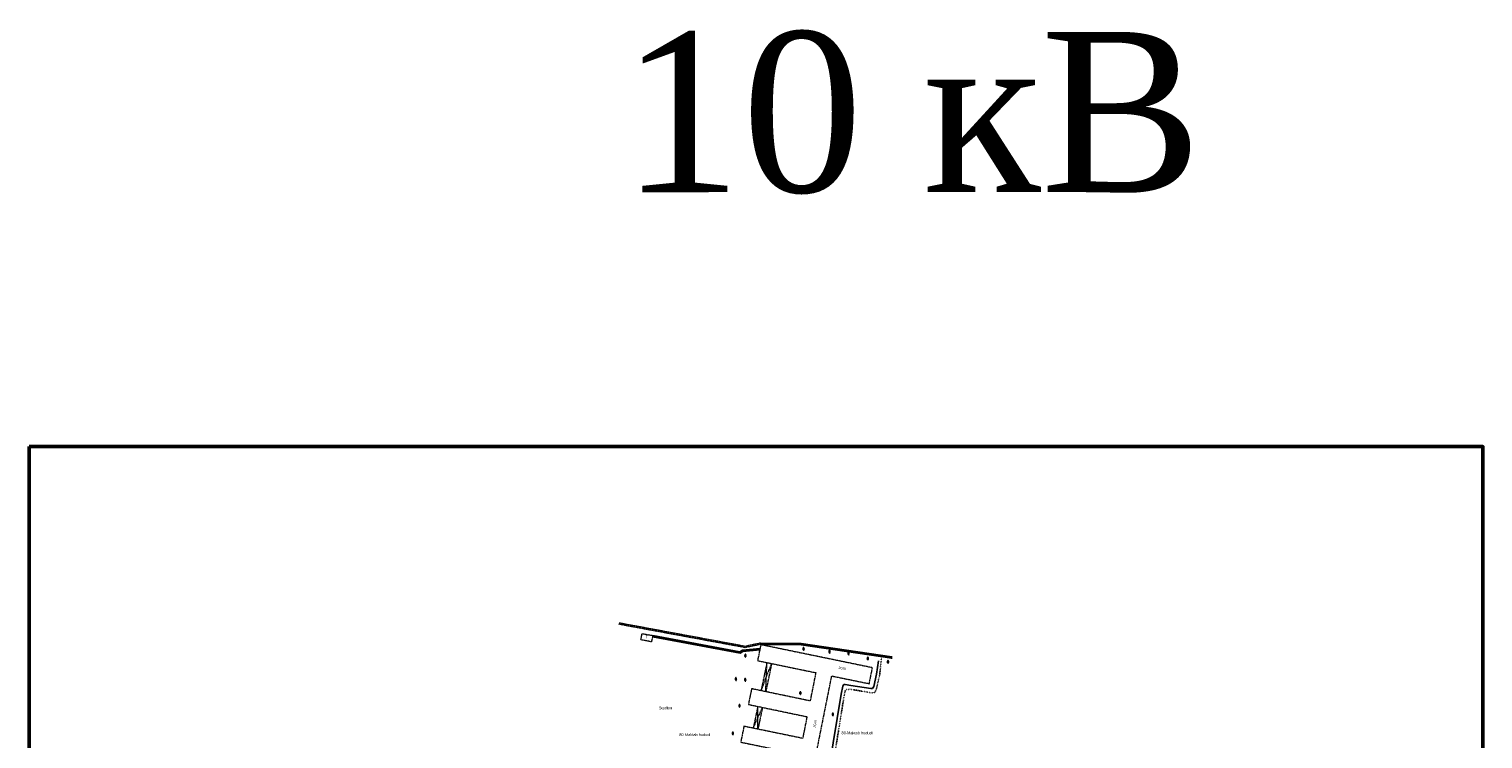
# Model space of a CAD drawing. Extents: x 352696 to 405256, y 4162769 to 4241487.
# Tile 73 of 148: x 402710 to 403619, y 4240660 to 4241103. Entities that reach past the tile are written whole.
import ezdxf

# ---------------------------------------------------------------- set-up
doc = ezdxf.new("R2010")
doc.units = 0
doc.header["$LTSCALE"] = 0.5
doc.header["$MEASUREMENT"] = 0
doc.linetypes.add('Build_Contour_Resid_m1', pattern=[1, 1, 0])
doc.linetypes.add('Контура низ откосов  Штриховая 0.1-0.5 - - - - - - -', pattern=[0.6, 0.1, -0.5])
for name, color, linetype in [('(007) Здания', 7, 'Continuous'), ('(035) Откосы', 7, 'Continuous'), ('(039) Земля', 7, 'Continuous'), ('(040) Ограда', 7, 'Continuous')]:
    doc.layers.add(name, color=color, linetype=linetype)
doc.layers.add('BUILD_RESID_CNTUR_P', color=7, linetype='Continuous', true_color=0x000000)
doc.layers.add('BUILD_RESID_TITLE_T', color=7, linetype='Continuous', true_color=0x000000)
doc.layers.add('GREEN_VGTAT_#####_B', color=7, linetype='Continuous', lineweight=15, true_color=0x000000)
doc.layers.add('окна', color=250, linetype='Continuous', lineweight=15)
doc.styles.add('P-131', font='txt')
doc.styles.add('S', font='txtwr', dxfattribs={"oblique": 15})
doc.styles.add('seviyorum', font='times.ttf')
doc.styles.add('Р-131 (Arial Narrow)', font='ARIALN.TTF', dxfattribs={"height": 1})
doc.linetypes.add('ОГРАДА_ГЛИН', pattern='A,4,["|",Standard,S=0.8,R=0,X=0,Y=-0.8],0.5,["|",Standard,S=0.8,R=0,X=0,Y=-0.8],3.5', length=8)
doc.linetypes.add('ОГРАДА_ДЕР', pattern='A,2.5,["|",Standard,S=0.8,R=0,X=0,Y=-0.8],2.5', length=5)
doc.linetypes.add('ОТКОСЫ_НЕУКР1', pattern='A,0.5,["|",Standard,S=-1.2,R=0,X=0,Y=1.2],1,["|",Standard,S=-0.5,R=0,X=0,Y=0.5],0.5', length=2)

# ---------------------------------------------------------------- blocks, each defined once
blk = doc.blocks.new('CharacteristicFol_m1')
at = {"layer": 'GREEN_VGTAT_#####_B', "linetype": 'Continuous', "lineweight": 13, "true_color": 0xfffffe}
h = blk.add_hatch(color=7, dxfattribs=at)
h.dxf.hatch_style = 1
h.paths.add_polyline_path([(0.7, 1.9, 0.545245), (0.5, 2.9, 0.44906), (0, 3.5, 0.44906), (-0.5, 2.9, 0.545245), (-0.7, 1.9, 0.73339), (-0.5, 0.8), (0.5, 0.8, 0.73339)])
at = {"layer": 'GREEN_VGTAT_#####_B', "color": 18, "linetype": 'Continuous', "lineweight": 13, "true_color": 0x000000}
for p, q in [((-0.5, 0.8), (0.5, 0.8)), ((0, 0), (0, 0.8)), ((0, 0), (0, 0.8)), ((0, 0), (0.6, 0))]:
    blk.add_line(p, q, dxfattribs=at)
for centre, radius, start, end in [((-0.4, 1.4), 0.612, 118.4195, 263.4433), ((-0.3, 2.4), 0.602, 111.2452, 225.6501), ((0, 3), 0.501, 90.2911, 187.0229), ((0, 3), 0.501, 352.9771, 89.7089), ((0.3, 2.4), 0.602, 314.3499, 68.7548), ((0.4, 1.4), 0.612, 276.5567, 61.5805)]:
    blk.add_arc(centre, radius, start, end, dxfattribs=at)
blk = doc.blocks.new('wewewrwerwer')
at = {"layer": '(035) Откосы', "linetype": 'Контура низ откосов  Штриховая 0.1-0.5 - - - - - - -', "flags": 128}
blk.add_lwpolyline([(403242.95, 4240710.35), (403241.93, 4240700.15), (403240.03, 4240691.91), (403238.91, 4240689.07), (403236.69, 4240688.92), (403223.4, 4240691.17), (403220.55, 4240690.86), (403219.82, 4240687.75), (403212.69, 4240643.56), (403213.17, 4240642.52), (403233.4, 4240638.79), (403237.41, 4240638.01), (403238.24, 4240636.58), (403237.28, 4240632.57), (403229.55, 4240601.11), (403229.54, 4240598.98), (403229.96, 4240597.24), (403231.76, 4240596.45), (403237.45, 4240595.44)], dxfattribs=at)
at = {"layer": '(035) Откосы', "linetype": 'ОТКОСЫ_НЕУКР1', "flags": 128}
blk.add_lwpolyline([(403241.1, 4240708.86), (403239.96, 4240700.51), (403238.18, 4240692.79), (403237.33, 4240691.69), (403236.48, 4240691.61), (403223.79, 4240693.49), (403220.44, 4240694.07), (403219.49, 4240694.01), (403219.32, 4240693.93), (403218.81, 4240693.16), (403217.85, 4240688.1), (403210.26, 4240642.52), (403210.31, 4240641.52), (403210.75, 4240640.95), (403211.9, 4240640.48), (403233.73, 4240635.97), (403234.23, 4240635.61), (403234.32, 4240635.36), (403234.5, 4240633.48), (403226.12, 4240597.86), (403225.78, 4240595.05), (403225.99, 4240591.7), (403228.46, 4240591.27), (403236.65, 4240589.84)], dxfattribs=at)
at = {"layer": '(040) Ограда', "linetype": 'ОГРАДА_ДЕР', "flags": 128}
blk.add_lwpolyline([(403166.98, 4240715.67), (403156.39, 4240714.8), (403154.76, 4240713.64), (403099.94, 4240723.87)], dxfattribs=at)
at = {"layer": '(040) Ограда', "flags": 128}
for points in [[(403167.15, 4240716.49), (403156.1, 4240715.58), (403154.57, 4240714.49), (403100.09, 4240724.66)], [(403249.61, 4240711.29), (403192.88, 4240719.65), (403167.51, 4240719.93)]]:
    blk.add_lwpolyline(points, dxfattribs=at)
at = {"layer": '(040) Ограда', "linetype": 'ОГРАДА_ГЛИН', "flags": 128}
blk.add_lwpolyline([(403249.49, 4240710.5), (403192.82, 4240718.85), (403167.59, 4240719.13)], dxfattribs=at)
at = {"layer": 'BUILD_RESID_CNTUR_P', "color": 18, "linetype": 'Build_Contour_Resid_m1', "lineweight": 13, "true_color": 0x000000}
for points in [[(403167.59, 4240719.13), (403157.84, 4240717.09), (403078.92, 4240731.68)], [(403167.51, 4240719.93), (403157.83, 4240717.9), (403079.06, 4240732.47)], [(403092.74, 4240721.96), (403093.47, 4240725.89), (403100.09, 4240724.66), (403099.35, 4240720.72), (403092.74, 4240721.96)], [(403212.57, 4240632.7), (403199.17, 4240635.38), (403211.97, 4240699.43), (403235.38, 4240694.61), (403237.43, 4240704.53), (403167.67, 4240718.92), (403165.62, 4240709), (403202, 4240701.49), (403198.46, 4240683.82), (403161.91, 4240691.45), (403159.86, 4240681.65), (403196.5, 4240674), (403193.79, 4240660.45), (403157.13, 4240667.99), (403155.1, 4240658.11), (403191.81, 4240650.55), (403189.06, 4240636.77), (403152.24, 4240644.46), (403150.18, 4240634.61), (403187.09, 4240626.91), (403184.44, 4240613.68)], [(403249.43, 4240710.1), (403249.67, 4240711.69)], [(403171.49, 4240707.91), (403167.79, 4240690.22)], [(403167.79, 4240690.22), (403174.42, 4240707.3)], [(403170.73, 4240689.61), (403171.49, 4240707.91)], [(403174.42, 4240707.3), (403170.73, 4240689.61)], [(403165.74, 4240680.43), (403162.89, 4240666.81)], [(403162.89, 4240666.81), (403168.67, 4240679.81)], [(403165.87, 4240666.2), (403165.74, 4240680.43)], [(403168.67, 4240679.81), (403165.83, 4240666.2)]]:
    blk.add_lwpolyline(points, dxfattribs=at)
at = {"layer": 'GREEN_VGTAT_#####_B', "color": 18, "true_color": 0x000000, "xscale": 0.5, "yscale": 0.5, "zscale": 0.5}
for p in [(403158.01, 4240711.21), (403194.36, 4240715.43), (403210.58, 4240713.76), (403222.45, 4240712.56), (403234.49, 4240709.4), (403247.1, 4240707.33), (403152.07, 4240696.65), (403157.91, 4240696.16), (403192.36, 4240687.84), (403154.33, 4240679.87), (403212.65, 4240674.57), (403150.17, 4240662.64)]:
    blk.add_blockref('CharacteristicFol_m1', p, dxfattribs=at)
at = {"layer": '(007) Здания', "style": 'P-131'}
blk.add_text('Т', height=1.75, rotation=348.23559, dxfattribs=at).set_placement((403095.24, 4240723.12))
blk.add_text('Т', height=1.75, rotation=348.23559, dxfattribs=at).set_placement((403095.24, 4240723.12))
at = {"layer": '(039) Земля', "style": 'P-131'}
for s, p in [('Stadion', (403103.97, 4240678.62)), ('80-Maktab hududi', (403116.7, 4240661.89)), ('80-Maktab hududi', (403218.07, 4240663.04))]:
    blk.add_text(s, height=1.76, dxfattribs=at).set_placement(p)
at = {"color": 7, "style": 'S', "oblique": 15, "flags": 8}
blk.add_attdef('SK', (403148.11, 4240555.26), '', height=2, dxfattribs=at)
at = {"layer": 'BUILD_RESID_TITLE_T', "color": 18, "true_color": 0x000000, "style": 'Р-131 (Arial Narrow)'}
for rotation, p in [(348.33409, (403216.03, 4240703.97)), (79.20293, (403201.84, 4240667.13))]:
    blk.add_text("2G'N", height=1.5, rotation=rotation, dxfattribs=at).set_placement(p)

msp = doc.modelspace()

# ---------------------------------------------------------------- linework, layer by layer
at = {"color": 1, "linetype": 'Continuous', "lineweight": 50}
msp.add_lwpolyline([(402710.4546, 4240842.6549), (403618.823, 4240842.6549), (403618.823, 4239835.8719), (402710.4546, 4239835.8719)], close=True, dxfattribs=at)

# ---------------------------------------------------------------- block references
msp.add_blockref('wewewrwerwer', (0, 0), dxfattribs=at)

# ---------------------------------------------------------------- texts
at = {"layer": 'окна', "color": 0, "linetype": 'Continuous', "lineweight": 50, "insert": (403080.2869, 4241101.4318, -86.2386), "char_height": 100, "width": 505.64672, "attachment_point": 1, "rotation": 0.0177073, "style": 'seviyorum'}
msp.add_mtext('10 кВ', dxfattribs=at)

doc.saveas('drawing.dxf')
